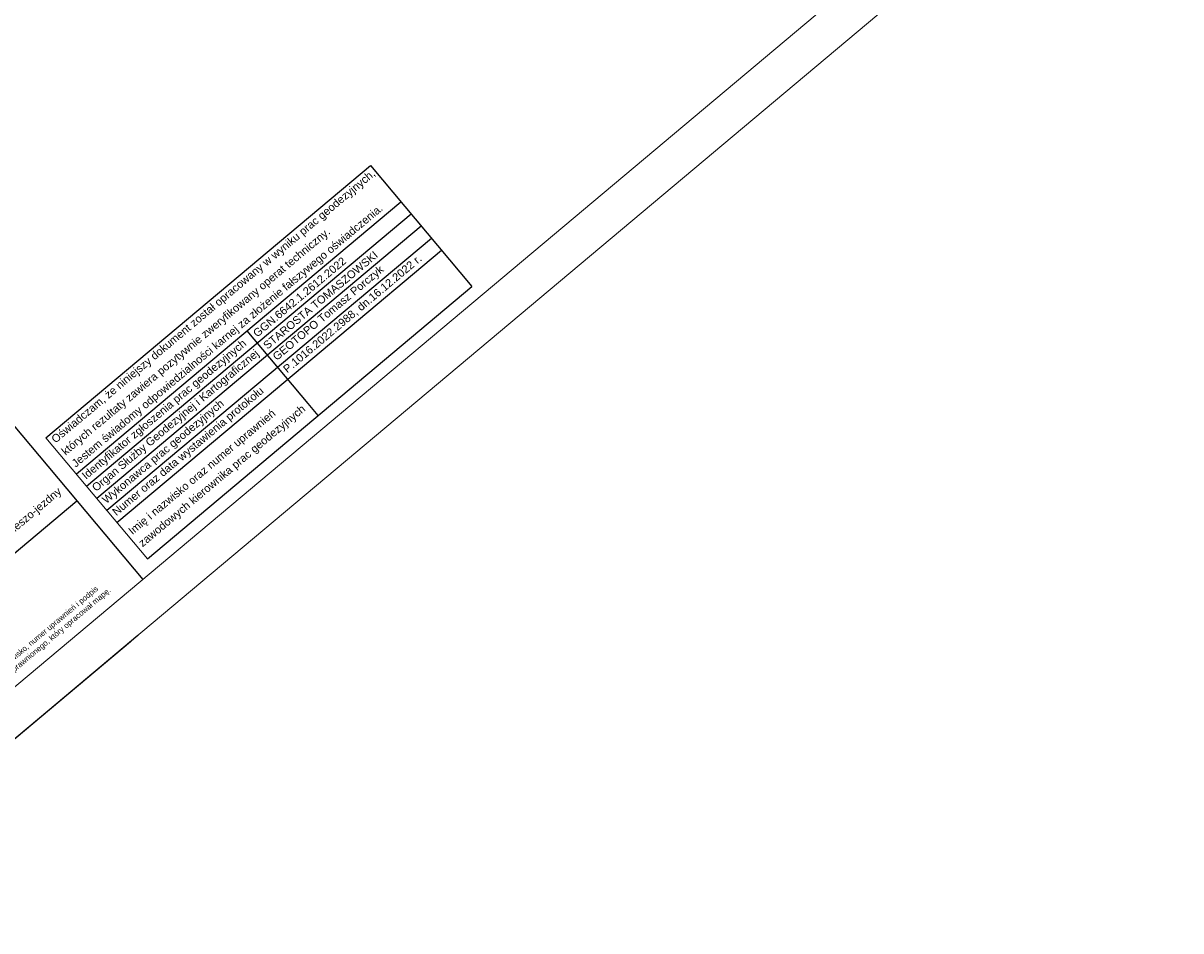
# Model space of a CAD drawing. Header units: metres. Extents: x 7429064 to 7430889, y 5709479 to 5710355.
# Tile 2 of 56: x 7429229 to 7429376, y 5709479 to 5709594. Entities that reach past the tile are written whole.
import ezdxf
from ezdxf.enums import TextEntityAlignment as Align

# ---------------------------------------------------------------- set-up
doc = ezdxf.new("R2010")
doc.units = ezdxf.units.M
doc.layers.add('_1_X-REFY', color=7, linetype='Continuous')
doc.layers.add('Ramka', color=7, linetype='Continuous')
doc.layers.add('arkusz', color=252, linetype='Continuous', lineweight=18)
doc.layers.add('klauzula', color=7, linetype='Continuous', lineweight=18)
doc.styles.add('Arial', font='arial.ttf')

# ---------------------------------------------------------------- blocks, each defined once
blk = doc.blocks.new('A$C618B2A2A')
at = {"layer": 'Ramka', "insert": (0.44, 2.24), "char_height": 0.7, "width": 21.0231, "attachment_point": 1, "style": 'Arial'}
blk.add_mtext('   Imię i nazwisko, numer uprawnień i podpis\\Pgeodety uprawnionego, który opracował mapę.', dxfattribs=at)
blk = doc.blocks.new('X-ref_MDCP_Szara')
at = {"layer": 'arkusz', "linetype": 'Continuous'}
for p, q in [((7429988.34, 5710141.34), (7429199.32, 5709479.27)), ((7429981.3, 5710141.96), (7429199.93, 5709486.32))]:
    blk.add_line(p, q, dxfattribs=at)
at = {"layer": 'klauzula', "color": 0, "linetype": 'ByBlock', "lineweight": -2}
for p, q in [((7429232.29, 5709541.7), (7429273.36, 5709576.17)), ((7429273.36, 5709576.17), (7429286.22, 5709560.85)), ((7429236.15, 5709537.11), (7429277.22, 5709571.57)), ((7429237.43, 5709535.57), (7429278.51, 5709570.04)), ((7429254.04, 5709546.9), (7429279.79, 5709568.51)), ((7429240, 5709532.51), (7429281.08, 5709566.97)), ((7429256.61, 5709543.83), (7429282.36, 5709565.44)), ((7429245.15, 5709526.38), (7429286.22, 5709560.85)), ((7429257.73, 5709555.22), (7429265.45, 5709546.03)), ((7429238.72, 5709534.04), (7429254.04, 5709546.9)), ((7429265.45, 5709546.03), (7429266.73, 5709544.5)), ((7429241.29, 5709530.98), (7429256.61, 5709543.83))]:
    blk.add_line(p, q, dxfattribs=at)
at = {"layer": 'klauzula', "linetype": 'Continuous'}
blk.add_line((7429245.15, 5709526.38), (7429232.29, 5709541.7), dxfattribs=at)
at = {"layer": 'Ramka', "color": 0, "lineweight": -2}
for p, q in [((7429224.3, 5709547.91), (7429231.43, 5709539.41)), ((7429191.58, 5709496.28), (7429236.2, 5709533.72))]:
    blk.add_line(p, q, dxfattribs=at)
at = {"layer": 'Ramka', "color": 0, "linetype": 'ByBlock', "lineweight": -2}
for p, q in [((7429231.43, 5709539.41), (7429244.56, 5709523.76)), ((7429199.32, 5709479.27), (7429243.94, 5709516.72)), ((7429199.32, 5709479.27), (7429242.98, 5709515.91))]:
    blk.add_line(p, q, dxfattribs=at)
at = {"layer": 'Ramka', "linetype": 'Continuous', "rotation": 39.99999999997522}
blk.add_blockref('A$C618B2A2A', (7429224.94, 5709508.68), dxfattribs=at)
at = {"layer": 'klauzula', "color": 0, "linetype": 'Continuous', "char_height": 1, "attachment_point": 4, "rotation": 40, "style": 'Arial'}
for s, insert, width in [(' {\\C1;Oświadczam, że niniejszy dokument został opracowany w wyniku prac geodezyjnych,}', (7429232.98, 5709540.97), 58.2479), ('{\\C1; Jestem świadomy odpowiedzialności karnej za złożenie fałszywego oświadczenia.}', (7429235.55, 5709537.91), 57.3142), ('{\\C1; których rezultaty zawiera pozytywnie zweryfikowany operat techniczny.}', (7429234.26, 5709539.44), 54.1652), ('{\\C1; GGN.6642.1.2612.2022}', (7429258.42, 5709554.49), 39.88), ('{\\C1; STAROSTA TOMASZOWSKI}', (7429259.71, 5709552.96), 39.88), ('{\\C1; P.1016.2022.2988, dn.16.12.2022 r.}', (7429262.28, 5709549.9), 39.88), ('{\\C1; GEOTOPO Tomasz Porczyk}', (7429260.99, 5709551.43), 39.88), ('{\\C1; Identyfikator zgłoszenia prac geodezyjnych}', (7429236.84, 5709536.38), 39.88), ('{\\C1; Organ Służby Geodezyjnej i Kartograficznej}', (7429238.12, 5709534.85), 39.88), ('{\\C1; Numer oraz data wystawienia protokołu}', (7429240.69, 5709531.78), 39.88), ('{\\C1; Wykonawca prac geodezyjnych}', (7429239.41, 5709533.31), 39.88), ('{\\C1; Imię i nazwisko oraz numer uprawnień}', (7429242.73, 5709529.37), 39.88), ('{\\C1; zawodowych kierownika prac geodezyjnych}', (7429244.01, 5709527.84), 39.88)]:
    blk.add_mtext(s, dxfattribs=dict(at, insert=insert, width=width))
at = {"layer": 'Ramka', "style": 'Arial'}
blk.add_text('- tereny komunikacji - droga (ulica) publiczna stanowiąca ciąg pieszo-jezdny', height=1, rotation=40, dxfattribs=at).set_placement((7429198.05, 5709504.93), align=Align.MIDDLE_LEFT)

msp = doc.modelspace()

# ---------------------------------------------------------------- block references
at = {"layer": '_1_X-REFY'}
msp.add_blockref('X-ref_MDCP_Szara', (0, 0), dxfattribs=at)

doc.saveas('drawing.dxf')
